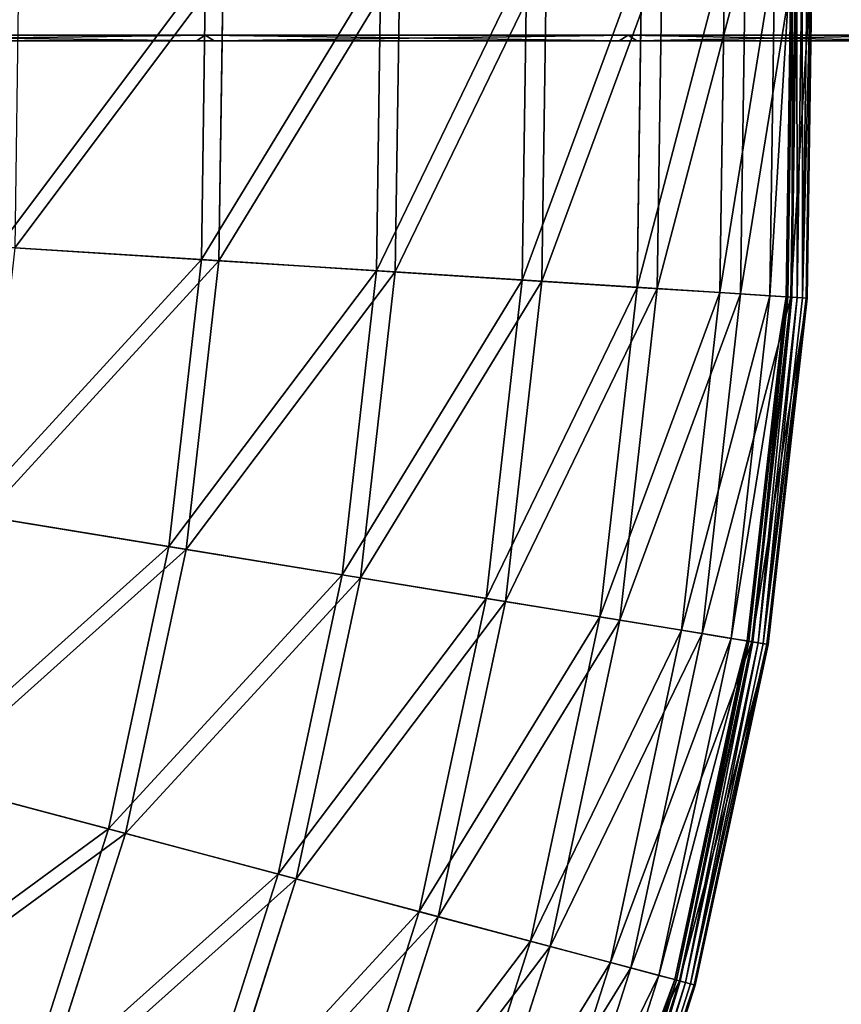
# Model space of a CAD drawing. Extents: x 0 to 1840, y 0 to 334.
# Tile 57 of 109: x 297 to 336, y 123 to 169. Entities that reach past the tile are written whole.
import ezdxf

# ---------------------------------------------------------------- set-up
doc = ezdxf.new("R2010")
doc.units = 0
doc.layers.get('0').update_dxf_attribs({"color": 13, "linetype": 'CONTINUOUS'})

# ---------------------------------------------------------------- blocks, each defined once
blk = doc.blocks.new('GROUP_4')
for p, q in [((326.505, 157.273, 47.606), (326.732, 172.916, 47.606)), ((327.69, 172.95, 47.897), (327.462, 157.212, 47.897)), ((330.412, 157.024, 31.994), (330.645, 173.052, 31.994)), ((331.627, 173.086, 32.19), (331.394, 156.961, 32.19)), ((332.772, 156.874, 16.074), (333.007, 173.134, 16.074)), ((333.539, 156.825, 0.45), (333.775, 173.16, 0.45)), ((333.855, 173.163, 0.204), (333.618, 156.82, 0.204)), ((334.004, 173.168, 16.173), (333.768, 156.81, 16.173)), ((334.047, 173.17, 0.03), (333.81, 156.808, 0.03)), ((334.3, 173.179, -0.025), (334.062, 156.792, -0.025)), ((334.309, 156.776, 0.055), (334.546, 173.187, 0.055)), ((334.482, 156.765, 0.246), (334.72, 173.193, 0.246)), ((334.775, 173.195, 0.499), (334.537, 156.761, 0.499)), ((314.212, 158.055, 77.308), (314.421, 172.49, 77.308)), ((315.305, 172.521, 77.78), (315.094, 157.999, 77.78)), ((321.088, 157.617, 62.759), (321.307, 172.729, 62.759)), ((322.232, 172.761, 63.143), (322.012, 157.559, 63.143)), ((305.945, 158.581, 91.112), (306.143, 172.204, 91.112)), ((306.975, 172.232, 91.669), (306.777, 158.528, 91.669)), ((305.945, 158.581, 91.112), (296.366, 159.191, 104.039)), ((297.139, 159.142, 104.675), (306.777, 158.528, 91.669)), ((304.414, 145.044, 91.112), (305.945, 158.581, 91.112)), ((306.777, 158.528, 91.669), (305.236, 144.91, 91.669)), ((314.212, 158.055, 77.308), (305.945, 158.581, 91.112)), ((306.777, 158.528, 91.669), (315.094, 157.999, 77.78)), ((312.59, 143.71, 77.308), (314.212, 158.055, 77.308)), ((315.094, 157.999, 77.78), (313.462, 143.568, 77.78)), ((321.088, 157.617, 62.759), (314.212, 158.055, 77.308)), ((315.094, 157.999, 77.78), (322.012, 157.559, 63.143)), ((319.389, 142.6, 62.759), (321.088, 157.617, 62.759)), ((322.012, 157.559, 63.143), (320.303, 142.451, 63.143)), ((326.505, 157.273, 47.606), (321.088, 157.617, 62.759)), ((322.012, 157.559, 63.143), (327.462, 157.212, 47.897)), ((324.746, 141.726, 47.606), (326.505, 157.273, 47.606)), ((327.462, 157.212, 47.897), (325.693, 141.572, 47.897)), ((330.412, 157.024, 31.994), (326.505, 157.273, 47.606)), ((327.462, 157.212, 47.897), (331.394, 156.961, 32.19)), ((328.611, 141.096, 31.994), (330.412, 157.024, 31.994)), ((332.772, 156.874, 16.074), (330.412, 157.024, 31.994)), ((331.394, 156.961, 32.19), (329.581, 140.938, 32.19)), ((330.944, 140.715, 16.074), (332.772, 156.874, 16.074)), ((331.394, 156.961, 32.19), (333.768, 156.81, 16.173)), ((331.702, 140.591, 0.45), (333.539, 156.825, 0.45)), ((333.618, 156.82, 0.204), (331.781, 140.579, 0.204)), ((333.768, 156.81, 16.173), (331.929, 140.554, 16.173)), ((333.81, 156.808, 0.03), (331.97, 140.548, 0.03)), ((334.062, 156.792, -0.025), (332.22, 140.507, -0.025)), ((332.464, 140.467, 0.055), (334.309, 156.776, 0.055)), ((332.635, 140.439, 0.246), (334.482, 156.765, 0.246)), ((334.537, 156.761, 0.499), (332.689, 140.43, 0.499)), ((333.539, 156.825, 0.45), (332.772, 156.874, 16.074)), ((333.539, 156.825, 0.45), (333.618, 156.82, 0.204)), ((333.618, 156.82, 0.204), (333.81, 156.808, 0.03)), ((333.768, 156.81, 16.173), (334.537, 156.761, 0.499)), ((333.81, 156.808, 0.03), (334.062, 156.792, -0.025)), ((334.309, 156.776, 0.055), (334.062, 156.792, -0.025)), ((334.482, 156.765, 0.246), (334.309, 156.776, 0.055)), ((334.537, 156.761, 0.499), (334.482, 156.765, 0.246)), ((304.414, 145.044, 91.112), (294.94, 146.59, 104.039)), ((295.705, 146.465, 104.675), (305.236, 144.91, 91.669)), ((301.563, 131.722, 91.112), (304.414, 145.044, 91.112)), ((312.59, 143.71, 77.308), (304.414, 145.044, 91.112)), ((305.236, 144.91, 91.669), (302.368, 131.508, 91.669)), ((305.236, 144.91, 91.669), (313.462, 143.568, 77.78)), ((309.568, 129.593, 77.308), (312.59, 143.71, 77.308)), ((313.462, 143.568, 77.78), (310.422, 129.366, 77.78)), ((319.389, 142.6, 62.759), (312.59, 143.71, 77.308)), ((313.462, 143.568, 77.78), (320.303, 142.451, 63.143)), ((316.226, 127.822, 62.759), (319.389, 142.6, 62.759)), ((320.303, 142.451, 63.143), (317.121, 127.584, 63.143)), ((324.746, 141.726, 47.606), (319.389, 142.6, 62.759)), ((320.303, 142.451, 63.143), (325.693, 141.572, 47.897)), ((321.472, 126.427, 47.606), (324.746, 141.726, 47.606)), ((328.611, 141.096, 31.994), (324.746, 141.726, 47.606)), ((325.693, 141.572, 47.897), (322.399, 126.181, 47.897)), ((325.693, 141.572, 47.897), (329.581, 140.938, 32.19)), ((325.256, 125.421, 31.994), (328.611, 141.096, 31.994)), ((329.581, 140.938, 32.19), (326.206, 125.168, 32.19)), ((330.944, 140.715, 16.074), (328.611, 141.096, 31.994)), ((329.581, 140.938, 32.19), (331.929, 140.554, 16.173)), ((327.541, 124.813, 16.074), (330.944, 140.715, 16.074)), ((328.284, 124.616, 0.45), (331.702, 140.591, 0.45)), ((331.781, 140.579, 0.204), (328.36, 124.596, 0.204)), ((331.929, 140.554, 16.173), (328.505, 124.557, 16.173)), ((331.97, 140.548, 0.03), (328.546, 124.546, 0.03)), ((332.22, 140.507, -0.025), (328.791, 124.481, -0.025)), ((329.029, 124.418, 0.055), (332.464, 140.467, 0.055)), ((329.197, 124.373, 0.246), (332.635, 140.439, 0.246)), ((332.689, 140.43, 0.499), (329.25, 124.359, 0.499)), ((331.702, 140.591, 0.45), (330.944, 140.715, 16.074)), ((331.702, 140.591, 0.45), (331.781, 140.579, 0.204)), ((331.781, 140.579, 0.204), (331.97, 140.548, 0.03)), ((331.929, 140.554, 16.173), (332.689, 140.43, 0.499)), ((331.97, 140.548, 0.03), (332.22, 140.507, -0.025)), ((332.464, 140.467, 0.055), (332.22, 140.507, -0.025)), ((332.635, 140.439, 0.246), (332.464, 140.467, 0.055)), ((332.689, 140.43, 0.499), (332.635, 140.439, 0.246)), ((301.563, 131.722, 91.112), (292.287, 134.189, 104.039)), ((293.035, 133.99, 104.675), (302.368, 131.508, 91.669)), ((297.42, 118.743, 91.112), (301.563, 131.722, 91.112)), ((302.368, 131.508, 91.669), (298.2, 118.451, 91.669)), ((309.568, 129.593, 77.308), (301.563, 131.722, 91.112)), ((302.368, 131.508, 91.669), (310.422, 129.366, 77.78)), ((305.178, 115.84, 77.308), (309.568, 129.593, 77.308)), ((310.422, 129.366, 77.78), (306.006, 115.53, 77.78)), ((316.226, 127.822, 62.759), (309.568, 129.593, 77.308)), ((310.422, 129.366, 77.78), (317.121, 127.584, 63.143)), ((311.63, 113.425, 62.759), (316.226, 127.822, 62.759)), ((321.472, 126.427, 47.606), (316.226, 127.822, 62.759)), ((317.121, 127.584, 63.143), (312.498, 113.101, 63.143)), ((317.121, 127.584, 63.143), (322.399, 126.181, 47.897)), ((316.714, 111.523, 47.606), (321.472, 126.427, 47.606)), ((325.256, 125.421, 31.994), (321.472, 126.427, 47.606)), ((322.399, 126.181, 47.897), (317.613, 111.187, 47.897)), ((322.399, 126.181, 47.897), (326.206, 125.168, 32.19)), ((320.381, 110.151, 31.994), (325.256, 125.421, 31.994)), ((327.541, 124.813, 16.074), (325.256, 125.421, 31.994)), ((326.206, 125.168, 32.19), (321.302, 109.806, 32.19)), ((326.206, 125.168, 32.19), (328.505, 124.557, 16.173)), ((322.596, 109.322, 16.074), (327.541, 124.813, 16.074)), ((323.315, 109.053, 0.45), (328.284, 124.616, 0.45)), ((328.36, 124.596, 0.204), (323.39, 109.025, 0.204)), ((328.505, 124.557, 16.173), (323.53, 108.972, 16.173)), ((328.546, 124.546, 0.03), (323.569, 108.958, 0.03)), ((328.284, 124.616, 0.45), (327.541, 124.813, 16.074)), ((328.284, 124.616, 0.45), (328.36, 124.596, 0.204)), ((328.36, 124.596, 0.204), (328.546, 124.546, 0.03)), ((328.505, 124.557, 16.173), (329.25, 124.359, 0.499)), ((328.546, 124.546, 0.03), (328.791, 124.481, -0.025)), ((328.791, 124.481, -0.025), (323.807, 108.869, -0.025)), ((324.038, 108.782, 0.055), (329.029, 124.418, 0.055)), ((324.201, 108.721, 0.246), (329.197, 124.373, 0.246)), ((329.25, 124.359, 0.499), (324.252, 108.702, 0.499)), ((329.029, 124.418, 0.055), (328.791, 124.481, -0.025)), ((329.197, 124.373, 0.246), (329.029, 124.418, 0.055)), ((329.25, 124.359, 0.499), (329.197, 124.373, 0.246))]:
    blk.add_line(p, q)
mesh = blk.add_polyface()
corners = [(321.088, 157.617, 62.759), (326.732, 172.916, 47.606), (326.505, 157.273, 47.606), (321.307, 172.729, 62.759)]
mesh.append_faces([[corners[k] for k in face] for face in [(0, 1, 2), (1, 0, 3)]], dxfattribs={"vtx0": -1})
mesh = blk.add_polyface()
corners = [(327.69, 172.95, 47.897), (322.012, 157.559, 63.143), (327.462, 157.212, 47.897), (322.232, 172.761, 63.143)]
mesh.append_faces([[corners[k] for k in face] for face in [(0, 1, 2), (1, 0, 3)]], dxfattribs={"vtx0": -1})
mesh = blk.add_polyface()
corners = [(326.505, 157.273, 47.606), (330.645, 173.052, 31.994), (330.412, 157.024, 31.994), (326.732, 172.916, 47.606)]
mesh.append_faces([[corners[k] for k in face] for face in [(0, 1, 2), (1, 0, 3)]], dxfattribs={"vtx0": -1})
mesh = blk.add_polyface()
corners = [(331.627, 173.086, 32.19), (327.462, 157.212, 47.897), (331.394, 156.961, 32.19), (327.69, 172.95, 47.897)]
mesh.append_faces([[corners[k] for k in face] for face in [(0, 1, 2), (1, 0, 3)]], dxfattribs={"vtx0": -1})
mesh = blk.add_polyface()
corners = [(330.412, 157.024, 31.994), (333.007, 173.134, 16.074), (332.772, 156.874, 16.074), (330.645, 173.052, 31.994)]
mesh.append_faces([[corners[k] for k in face] for face in [(0, 1, 2), (1, 0, 3)]], dxfattribs={"vtx0": -1})
mesh = blk.add_polyface()
corners = [(334.004, 173.168, 16.173), (331.394, 156.961, 32.19), (333.768, 156.81, 16.173), (331.627, 173.086, 32.19)]
mesh.append_faces([[corners[k] for k in face] for face in [(0, 1, 2), (1, 0, 3)]], dxfattribs={"vtx0": -1})
mesh = blk.add_polyface()
corners = [(332.772, 156.874, 16.074), (333.775, 173.16, 0.45), (333.539, 156.825, 0.45), (333.007, 173.134, 16.074)]
mesh.append_faces([[corners[k] for k in face] for face in [(0, 1, 2), (1, 0, 3)]], dxfattribs={"vtx0": -1})
mesh = blk.add_polyface()
corners = [(333.539, 156.825, 0.45), (333.855, 173.163, 0.204), (333.618, 156.82, 0.204), (333.775, 173.16, 0.45)]
mesh.append_faces([[corners[k] for k in face] for face in [(0, 1, 2), (1, 0, 3)]], dxfattribs={"vtx0": -1})
mesh = blk.add_polyface()
corners = [(333.855, 173.163, 0.204), (333.81, 156.808, 0.03), (333.618, 156.82, 0.204), (334.047, 173.17, 0.03)]
mesh.append_faces([[corners[k] for k in face] for face in [(0, 1, 2), (1, 0, 3)]], dxfattribs={"vtx0": -1})
mesh = blk.add_polyface()
corners = [(334.775, 173.195, 0.499), (333.768, 156.81, 16.173), (334.537, 156.761, 0.499), (334.004, 173.168, 16.173)]
mesh.append_faces([[corners[k] for k in face] for face in [(0, 1, 2), (1, 0, 3)]], dxfattribs={"vtx0": -1})
mesh = blk.add_polyface()
corners = [(334.047, 173.17, 0.03), (334.062, 156.792, -0.025), (333.81, 156.808, 0.03), (334.3, 173.179, -0.025)]
mesh.append_faces([[corners[k] for k in face] for face in [(0, 1, 2), (1, 0, 3)]], dxfattribs={"vtx0": -1})
mesh = blk.add_polyface()
corners = [(334.3, 173.179, -0.025), (334.309, 156.776, 0.055), (334.062, 156.792, -0.025), (334.546, 173.187, 0.055)]
mesh.append_faces([[corners[k] for k in face] for face in [(0, 1, 2), (1, 0, 3)]], dxfattribs={"vtx0": -1})
mesh = blk.add_polyface()
corners = [(334.309, 156.776, 0.055), (334.72, 173.193, 0.246), (334.482, 156.765, 0.246), (334.546, 173.187, 0.055)]
mesh.append_faces([[corners[k] for k in face] for face in [(0, 1, 2), (1, 0, 3)]], dxfattribs={"vtx0": -1})
mesh = blk.add_polyface()
corners = [(334.482, 156.765, 0.246), (334.775, 173.195, 0.499), (334.537, 156.761, 0.499), (334.72, 173.193, 0.246)]
mesh.append_faces([[corners[k] for k in face] for face in [(0, 1, 2), (1, 0, 3)]], dxfattribs={"vtx0": -1})
mesh = blk.add_polyface()
corners = [(305.945, 158.581, 91.112), (314.421, 172.49, 77.308), (314.212, 158.055, 77.308), (306.143, 172.204, 91.112)]
mesh.append_faces([[corners[k] for k in face] for face in [(0, 1, 2), (1, 0, 3)]], dxfattribs={"vtx0": -1})
mesh = blk.add_polyface()
corners = [(315.305, 172.521, 77.78), (306.777, 158.528, 91.669), (315.094, 157.999, 77.78), (306.975, 172.232, 91.669)]
mesh.append_faces([[corners[k] for k in face] for face in [(0, 1, 2), (1, 0, 3)]], dxfattribs={"vtx0": -1})
mesh = blk.add_polyface()
corners = [(314.212, 158.055, 77.308), (321.307, 172.729, 62.759), (321.088, 157.617, 62.759), (314.421, 172.49, 77.308)]
mesh.append_faces([[corners[k] for k in face] for face in [(0, 1, 2), (1, 0, 3)]], dxfattribs={"vtx0": -1})
mesh = blk.add_polyface()
corners = [(322.232, 172.761, 63.143), (315.094, 157.999, 77.78), (322.012, 157.559, 63.143), (315.305, 172.521, 77.78)]
mesh.append_faces([[corners[k] for k in face] for face in [(0, 1, 2), (1, 0, 3)]], dxfattribs={"vtx0": -1})
mesh = blk.add_polyface()
corners = [(296.366, 159.191, 104.039), (306.143, 172.204, 91.112), (305.945, 158.581, 91.112), (296.55, 171.871, 104.039)]
mesh.append_faces([[corners[k] for k in face] for face in [(0, 1, 2), (1, 0, 3)]], dxfattribs={"vtx0": -1})
mesh = blk.add_polyface()
corners = [(306.975, 172.232, 91.669), (297.139, 159.142, 104.675), (306.777, 158.528, 91.669), (297.323, 171.898, 104.675)]
mesh.append_faces([[corners[k] for k in face] for face in [(0, 1, 2), (1, 0, 3)]], dxfattribs={"vtx0": -1})
mesh = blk.add_polyface()
corners = [(294.94, 146.59, 104.039), (305.945, 158.581, 91.112), (304.414, 145.044, 91.112), (296.366, 159.191, 104.039)]
mesh.append_faces([[corners[k] for k in face] for face in [(0, 1, 2), (1, 0, 3)]], dxfattribs={"vtx0": -1})
mesh = blk.add_polyface()
corners = [(306.777, 158.528, 91.669), (295.705, 146.465, 104.675), (305.236, 144.91, 91.669), (297.139, 159.142, 104.675)]
mesh.append_faces([[corners[k] for k in face] for face in [(0, 1, 2), (1, 0, 3)]], dxfattribs={"vtx0": -1})
mesh = blk.add_polyface()
corners = [(304.414, 145.044, 91.112), (314.212, 158.055, 77.308), (312.59, 143.71, 77.308), (305.945, 158.581, 91.112)]
mesh.append_faces([[corners[k] for k in face] for face in [(0, 1, 2), (1, 0, 3)]], dxfattribs={"vtx0": -1})
mesh = blk.add_polyface()
corners = [(315.094, 157.999, 77.78), (305.236, 144.91, 91.669), (313.462, 143.568, 77.78), (306.777, 158.528, 91.669)]
mesh.append_faces([[corners[k] for k in face] for face in [(0, 1, 2), (1, 0, 3)]], dxfattribs={"vtx0": -1})
mesh = blk.add_polyface()
corners = [(312.59, 143.71, 77.308), (321.088, 157.617, 62.759), (319.389, 142.6, 62.759), (314.212, 158.055, 77.308)]
mesh.append_faces([[corners[k] for k in face] for face in [(0, 1, 2), (1, 0, 3)]], dxfattribs={"vtx0": -1})
mesh = blk.add_polyface()
corners = [(322.012, 157.559, 63.143), (313.462, 143.568, 77.78), (320.303, 142.451, 63.143), (315.094, 157.999, 77.78)]
mesh.append_faces([[corners[k] for k in face] for face in [(0, 1, 2), (1, 0, 3)]], dxfattribs={"vtx0": -1})
mesh = blk.add_polyface()
corners = [(319.389, 142.6, 62.759), (326.505, 157.273, 47.606), (324.746, 141.726, 47.606), (321.088, 157.617, 62.759)]
mesh.append_faces([[corners[k] for k in face] for face in [(0, 1, 2), (1, 0, 3)]], dxfattribs={"vtx0": -1})
mesh = blk.add_polyface()
corners = [(327.462, 157.212, 47.897), (320.303, 142.451, 63.143), (325.693, 141.572, 47.897), (322.012, 157.559, 63.143)]
mesh.append_faces([[corners[k] for k in face] for face in [(0, 1, 2), (1, 0, 3)]], dxfattribs={"vtx0": -1})
mesh = blk.add_polyface()
corners = [(324.746, 141.726, 47.606), (330.412, 157.024, 31.994), (328.611, 141.096, 31.994), (326.505, 157.273, 47.606)]
mesh.append_faces([[corners[k] for k in face] for face in [(0, 1, 2), (1, 0, 3)]], dxfattribs={"vtx0": -1})
mesh = blk.add_polyface()
corners = [(331.394, 156.961, 32.19), (325.693, 141.572, 47.897), (329.581, 140.938, 32.19), (327.462, 157.212, 47.897)]
mesh.append_faces([[corners[k] for k in face] for face in [(0, 1, 2), (1, 0, 3)]], dxfattribs={"vtx0": -1})
mesh = blk.add_polyface()
corners = [(328.611, 141.096, 31.994), (332.772, 156.874, 16.074), (330.944, 140.715, 16.074), (330.412, 157.024, 31.994)]
mesh.append_faces([[corners[k] for k in face] for face in [(0, 1, 2), (1, 0, 3)]], dxfattribs={"vtx0": -1})
mesh = blk.add_polyface()
corners = [(333.768, 156.81, 16.173), (329.581, 140.938, 32.19), (331.929, 140.554, 16.173), (331.394, 156.961, 32.19)]
mesh.append_faces([[corners[k] for k in face] for face in [(0, 1, 2), (1, 0, 3)]], dxfattribs={"vtx0": -1})
mesh = blk.add_polyface()
corners = [(330.944, 140.715, 16.074), (333.539, 156.825, 0.45), (331.702, 140.591, 0.45), (332.772, 156.874, 16.074)]
mesh.append_faces([[corners[k] for k in face] for face in [(0, 1, 2), (1, 0, 3)]], dxfattribs={"vtx0": -1})
mesh = blk.add_polyface()
corners = [(331.702, 140.591, 0.45), (333.618, 156.82, 0.204), (331.781, 140.579, 0.204), (333.539, 156.825, 0.45)]
mesh.append_faces([[corners[k] for k in face] for face in [(0, 1, 2), (1, 0, 3)]], dxfattribs={"vtx0": -1})
mesh = blk.add_polyface()
corners = [(333.618, 156.82, 0.204), (331.97, 140.548, 0.03), (331.781, 140.579, 0.204), (333.81, 156.808, 0.03)]
mesh.append_faces([[corners[k] for k in face] for face in [(0, 1, 2), (1, 0, 3)]], dxfattribs={"vtx0": -1})
mesh = blk.add_polyface()
corners = [(334.537, 156.761, 0.499), (331.929, 140.554, 16.173), (332.689, 140.43, 0.499), (333.768, 156.81, 16.173)]
mesh.append_faces([[corners[k] for k in face] for face in [(0, 1, 2), (1, 0, 3)]], dxfattribs={"vtx0": -1})
mesh = blk.add_polyface()
corners = [(333.81, 156.808, 0.03), (332.22, 140.507, -0.025), (331.97, 140.548, 0.03), (334.062, 156.792, -0.025)]
mesh.append_faces([[corners[k] for k in face] for face in [(0, 1, 2), (1, 0, 3)]], dxfattribs={"vtx0": -1})
mesh = blk.add_polyface()
corners = [(334.062, 156.792, -0.025), (332.464, 140.467, 0.055), (332.22, 140.507, -0.025), (334.309, 156.776, 0.055)]
mesh.append_faces([[corners[k] for k in face] for face in [(0, 1, 2), (1, 0, 3)]], dxfattribs={"vtx0": -1})
mesh = blk.add_polyface()
corners = [(332.464, 140.467, 0.055), (334.482, 156.765, 0.246), (332.635, 140.439, 0.246), (334.309, 156.776, 0.055)]
mesh.append_faces([[corners[k] for k in face] for face in [(0, 1, 2), (1, 0, 3)]], dxfattribs={"vtx0": -1})
mesh = blk.add_polyface()
corners = [(332.635, 140.439, 0.246), (334.537, 156.761, 0.499), (332.689, 140.43, 0.499), (334.482, 156.765, 0.246)]
mesh.append_faces([[corners[k] for k in face] for face in [(0, 1, 2), (1, 0, 3)]], dxfattribs={"vtx0": -1})
mesh = blk.add_polyface()
corners = [(292.287, 134.189, 104.039), (304.414, 145.044, 91.112), (301.563, 131.722, 91.112), (294.94, 146.59, 104.039)]
mesh.append_faces([[corners[k] for k in face] for face in [(0, 1, 2), (1, 0, 3)]], dxfattribs={"vtx0": -1})
mesh = blk.add_polyface()
corners = [(305.236, 144.91, 91.669), (293.035, 133.99, 104.675), (302.368, 131.508, 91.669), (295.705, 146.465, 104.675)]
mesh.append_faces([[corners[k] for k in face] for face in [(0, 1, 2), (1, 0, 3)]], dxfattribs={"vtx0": -1})
mesh = blk.add_polyface()
corners = [(301.563, 131.722, 91.112), (312.59, 143.71, 77.308), (309.568, 129.593, 77.308), (304.414, 145.044, 91.112)]
mesh.append_faces([[corners[k] for k in face] for face in [(0, 1, 2), (1, 0, 3)]], dxfattribs={"vtx0": -1})
mesh = blk.add_polyface()
corners = [(313.462, 143.568, 77.78), (302.368, 131.508, 91.669), (310.422, 129.366, 77.78), (305.236, 144.91, 91.669)]
mesh.append_faces([[corners[k] for k in face] for face in [(0, 1, 2), (1, 0, 3)]], dxfattribs={"vtx0": -1})
mesh = blk.add_polyface()
corners = [(309.568, 129.593, 77.308), (319.389, 142.6, 62.759), (316.226, 127.822, 62.759), (312.59, 143.71, 77.308)]
mesh.append_faces([[corners[k] for k in face] for face in [(0, 1, 2), (1, 0, 3)]], dxfattribs={"vtx0": -1})
mesh = blk.add_polyface()
corners = [(320.303, 142.451, 63.143), (310.422, 129.366, 77.78), (317.121, 127.584, 63.143), (313.462, 143.568, 77.78)]
mesh.append_faces([[corners[k] for k in face] for face in [(0, 1, 2), (1, 0, 3)]], dxfattribs={"vtx0": -1})
mesh = blk.add_polyface()
corners = [(316.226, 127.822, 62.759), (324.746, 141.726, 47.606), (321.472, 126.427, 47.606), (319.389, 142.6, 62.759)]
mesh.append_faces([[corners[k] for k in face] for face in [(0, 1, 2), (1, 0, 3)]], dxfattribs={"vtx0": -1})
mesh = blk.add_polyface()
corners = [(325.693, 141.572, 47.897), (317.121, 127.584, 63.143), (322.399, 126.181, 47.897), (320.303, 142.451, 63.143)]
mesh.append_faces([[corners[k] for k in face] for face in [(0, 1, 2), (1, 0, 3)]], dxfattribs={"vtx0": -1})
mesh = blk.add_polyface()
corners = [(321.472, 126.427, 47.606), (328.611, 141.096, 31.994), (325.256, 125.421, 31.994), (324.746, 141.726, 47.606)]
mesh.append_faces([[corners[k] for k in face] for face in [(0, 1, 2), (1, 0, 3)]], dxfattribs={"vtx0": -1})
mesh = blk.add_polyface()
corners = [(329.581, 140.938, 32.19), (322.399, 126.181, 47.897), (326.206, 125.168, 32.19), (325.693, 141.572, 47.897)]
mesh.append_faces([[corners[k] for k in face] for face in [(0, 1, 2), (1, 0, 3)]], dxfattribs={"vtx0": -1})
mesh = blk.add_polyface()
corners = [(325.256, 125.421, 31.994), (330.944, 140.715, 16.074), (327.541, 124.813, 16.074), (328.611, 141.096, 31.994)]
mesh.append_faces([[corners[k] for k in face] for face in [(0, 1, 2), (1, 0, 3)]], dxfattribs={"vtx0": -1})
mesh = blk.add_polyface()
corners = [(331.929, 140.554, 16.173), (326.206, 125.168, 32.19), (328.505, 124.557, 16.173), (329.581, 140.938, 32.19)]
mesh.append_faces([[corners[k] for k in face] for face in [(0, 1, 2), (1, 0, 3)]], dxfattribs={"vtx0": -1})
mesh = blk.add_polyface()
corners = [(327.541, 124.813, 16.074), (331.702, 140.591, 0.45), (328.284, 124.616, 0.45), (330.944, 140.715, 16.074)]
mesh.append_faces([[corners[k] for k in face] for face in [(0, 1, 2), (1, 0, 3)]], dxfattribs={"vtx0": -1})
mesh = blk.add_polyface()
corners = [(328.284, 124.616, 0.45), (331.781, 140.579, 0.204), (328.36, 124.596, 0.204), (331.702, 140.591, 0.45)]
mesh.append_faces([[corners[k] for k in face] for face in [(0, 1, 2), (1, 0, 3)]], dxfattribs={"vtx0": -1})
mesh = blk.add_polyface()
corners = [(331.781, 140.579, 0.204), (328.546, 124.546, 0.03), (328.36, 124.596, 0.204), (331.97, 140.548, 0.03)]
mesh.append_faces([[corners[k] for k in face] for face in [(0, 1, 2), (1, 0, 3)]], dxfattribs={"vtx0": -1})
mesh = blk.add_polyface()
corners = [(332.689, 140.43, 0.499), (328.505, 124.557, 16.173), (329.25, 124.359, 0.499), (331.929, 140.554, 16.173)]
mesh.append_faces([[corners[k] for k in face] for face in [(0, 1, 2), (1, 0, 3)]], dxfattribs={"vtx0": -1})
mesh = blk.add_polyface()
corners = [(331.97, 140.548, 0.03), (328.791, 124.481, -0.025), (328.546, 124.546, 0.03), (332.22, 140.507, -0.025)]
mesh.append_faces([[corners[k] for k in face] for face in [(0, 1, 2), (1, 0, 3)]], dxfattribs={"vtx0": -1})
mesh = blk.add_polyface()
corners = [(332.22, 140.507, -0.025), (329.029, 124.418, 0.055), (328.791, 124.481, -0.025), (332.464, 140.467, 0.055)]
mesh.append_faces([[corners[k] for k in face] for face in [(0, 1, 2), (1, 0, 3)]], dxfattribs={"vtx0": -1})
mesh = blk.add_polyface()
corners = [(329.029, 124.418, 0.055), (332.635, 140.439, 0.246), (329.197, 124.373, 0.246), (332.464, 140.467, 0.055)]
mesh.append_faces([[corners[k] for k in face] for face in [(0, 1, 2), (1, 0, 3)]], dxfattribs={"vtx0": -1})
mesh = blk.add_polyface()
corners = [(329.197, 124.373, 0.246), (332.689, 140.43, 0.499), (329.25, 124.359, 0.499), (332.635, 140.439, 0.246)]
mesh.append_faces([[corners[k] for k in face] for face in [(0, 1, 2), (1, 0, 3)]], dxfattribs={"vtx0": -1})
mesh = blk.add_polyface()
corners = [(288.43, 122.107, 104.039), (301.563, 131.722, 91.112), (297.42, 118.743, 91.112), (292.287, 134.189, 104.039)]
mesh.append_faces([[corners[k] for k in face] for face in [(0, 1, 2), (1, 0, 3)]], dxfattribs={"vtx0": -1})
mesh = blk.add_polyface()
corners = [(302.368, 131.508, 91.669), (289.155, 121.836, 104.675), (298.2, 118.451, 91.669), (293.035, 133.99, 104.675)]
mesh.append_faces([[corners[k] for k in face] for face in [(0, 1, 2), (1, 0, 3)]], dxfattribs={"vtx0": -1})
mesh = blk.add_polyface()
corners = [(297.42, 118.743, 91.112), (309.568, 129.593, 77.308), (305.178, 115.84, 77.308), (301.563, 131.722, 91.112)]
mesh.append_faces([[corners[k] for k in face] for face in [(0, 1, 2), (1, 0, 3)]], dxfattribs={"vtx0": -1})
mesh = blk.add_polyface()
corners = [(310.422, 129.366, 77.78), (298.2, 118.451, 91.669), (306.006, 115.53, 77.78), (302.368, 131.508, 91.669)]
mesh.append_faces([[corners[k] for k in face] for face in [(0, 1, 2), (1, 0, 3)]], dxfattribs={"vtx0": -1})
mesh = blk.add_polyface()
corners = [(305.178, 115.84, 77.308), (316.226, 127.822, 62.759), (311.63, 113.425, 62.759), (309.568, 129.593, 77.308)]
mesh.append_faces([[corners[k] for k in face] for face in [(0, 1, 2), (1, 0, 3)]], dxfattribs={"vtx0": -1})
mesh = blk.add_polyface()
corners = [(317.121, 127.584, 63.143), (306.006, 115.53, 77.78), (312.498, 113.101, 63.143), (310.422, 129.366, 77.78)]
mesh.append_faces([[corners[k] for k in face] for face in [(0, 1, 2), (1, 0, 3)]], dxfattribs={"vtx0": -1})
mesh = blk.add_polyface()
corners = [(311.63, 113.425, 62.759), (321.472, 126.427, 47.606), (316.714, 111.523, 47.606), (316.226, 127.822, 62.759)]
mesh.append_faces([[corners[k] for k in face] for face in [(0, 1, 2), (1, 0, 3)]], dxfattribs={"vtx0": -1})
mesh = blk.add_polyface()
corners = [(322.399, 126.181, 47.897), (312.498, 113.101, 63.143), (317.613, 111.187, 47.897), (317.121, 127.584, 63.143)]
mesh.append_faces([[corners[k] for k in face] for face in [(0, 1, 2), (1, 0, 3)]], dxfattribs={"vtx0": -1})
mesh = blk.add_polyface()
corners = [(316.714, 111.523, 47.606), (325.256, 125.421, 31.994), (320.381, 110.151, 31.994), (321.472, 126.427, 47.606)]
mesh.append_faces([[corners[k] for k in face] for face in [(0, 1, 2), (1, 0, 3)]], dxfattribs={"vtx0": -1})
mesh = blk.add_polyface()
corners = [(326.206, 125.168, 32.19), (317.613, 111.187, 47.897), (321.302, 109.806, 32.19), (322.399, 126.181, 47.897)]
mesh.append_faces([[corners[k] for k in face] for face in [(0, 1, 2), (1, 0, 3)]], dxfattribs={"vtx0": -1})
mesh = blk.add_polyface()
corners = [(320.381, 110.151, 31.994), (327.541, 124.813, 16.074), (322.596, 109.322, 16.074), (325.256, 125.421, 31.994)]
mesh.append_faces([[corners[k] for k in face] for face in [(0, 1, 2), (1, 0, 3)]], dxfattribs={"vtx0": -1})
mesh = blk.add_polyface()
corners = [(328.505, 124.557, 16.173), (321.302, 109.806, 32.19), (323.53, 108.972, 16.173), (326.206, 125.168, 32.19)]
mesh.append_faces([[corners[k] for k in face] for face in [(0, 1, 2), (1, 0, 3)]], dxfattribs={"vtx0": -1})
mesh = blk.add_polyface()
corners = [(322.596, 109.322, 16.074), (328.284, 124.616, 0.45), (323.315, 109.053, 0.45), (327.541, 124.813, 16.074)]
mesh.append_faces([[corners[k] for k in face] for face in [(0, 1, 2), (1, 0, 3)]], dxfattribs={"vtx0": -1})
mesh = blk.add_polyface()
corners = [(323.315, 109.053, 0.45), (328.36, 124.596, 0.204), (323.39, 109.025, 0.204), (328.284, 124.616, 0.45)]
mesh.append_faces([[corners[k] for k in face] for face in [(0, 1, 2), (1, 0, 3)]], dxfattribs={"vtx0": -1})
mesh = blk.add_polyface()
corners = [(328.36, 124.596, 0.204), (323.569, 108.958, 0.03), (323.39, 109.025, 0.204), (328.546, 124.546, 0.03)]
mesh.append_faces([[corners[k] for k in face] for face in [(0, 1, 2), (1, 0, 3)]], dxfattribs={"vtx0": -1})
mesh = blk.add_polyface()
corners = [(329.25, 124.359, 0.499), (323.53, 108.972, 16.173), (324.252, 108.702, 0.499), (328.505, 124.557, 16.173)]
mesh.append_faces([[corners[k] for k in face] for face in [(0, 1, 2), (1, 0, 3)]], dxfattribs={"vtx0": -1})
mesh = blk.add_polyface()
corners = [(328.546, 124.546, 0.03), (323.807, 108.869, -0.025), (323.569, 108.958, 0.03), (328.791, 124.481, -0.025)]
mesh.append_faces([[corners[k] for k in face] for face in [(0, 1, 2), (1, 0, 3)]], dxfattribs={"vtx0": -1})
mesh = blk.add_polyface()
corners = [(328.791, 124.481, -0.025), (324.038, 108.782, 0.055), (323.807, 108.869, -0.025), (329.029, 124.418, 0.055)]
mesh.append_faces([[corners[k] for k in face] for face in [(0, 1, 2), (1, 0, 3)]], dxfattribs={"vtx0": -1})
mesh = blk.add_polyface()
corners = [(324.038, 108.782, 0.055), (329.197, 124.373, 0.246), (324.201, 108.721, 0.246), (329.029, 124.418, 0.055)]
mesh.append_faces([[corners[k] for k in face] for face in [(0, 1, 2), (1, 0, 3)]], dxfattribs={"vtx0": -1})
mesh = blk.add_polyface()
corners = [(324.201, 108.721, 0.246), (329.25, 124.359, 0.499), (324.252, 108.702, 0.499), (329.197, 124.373, 0.246)]
mesh.append_faces([[corners[k] for k in face] for face in [(0, 1, 2), (1, 0, 3)]], dxfattribs={"vtx0": -1})
blk = doc.blocks.new('COMPONENT_7')
blk.add_blockref('GROUP_4', (0, 0))
blk = doc.blocks.new('GROUP_8')
for p, q in [((120.371, 1765.606), (140.504, 1756.704)), ((140.504, 1756.704), (140.917, 1757.614, 0.268)), ((140.09, 1755.793, 0.268), (140.504, 1756.704)), ((140.504, 1756.704), (160.453, 1747.397)), ((160.453, 1747.397), (160.875, 1748.304, 0.268)), ((160.031, 1746.49, 0.268), (160.453, 1747.397)), ((160.453, 1747.397), (174.529, 1740.874))]:
    blk.add_line(p, q)
mesh = blk.add_polyface()
corners = [(120.766, 1766.524, 0.268), (140.504, 1756.704), (120.371, 1765.606), (140.917, 1757.614, 0.268)]
mesh.append_faces([[corners[k] for k in face] for face in [(0, 1, 2), (1, 0, 3)]], dxfattribs={"vtx0": -1})
mesh = blk.add_polyface()
corners = [(120.371, 1765.606), (140.09, 1755.793, 0.268), (119.976, 1764.687, 0.268), (140.504, 1756.704)]
mesh.append_faces([[corners[k] for k in face] for face in [(0, 1, 2), (1, 0, 3)]], dxfattribs={"vtx0": -1})
mesh = blk.add_polyface()
corners = [(140.917, 1757.614, 0.268), (160.453, 1747.397), (140.504, 1756.704), (160.875, 1748.304, 0.268)]
mesh.append_faces([[corners[k] for k in face] for face in [(0, 1, 2), (1, 0, 3)]], dxfattribs={"vtx0": -1})
mesh = blk.add_polyface()
corners = [(140.504, 1756.704), (160.031, 1746.49, 0.268), (140.09, 1755.793, 0.268), (160.453, 1747.397)]
mesh.append_faces([[corners[k] for k in face] for face in [(0, 1, 2), (1, 0, 3)]], dxfattribs={"vtx0": -1})
mesh = blk.add_polyface()
corners = [(160.875, 1748.304, 0.268), (174.529, 1740.874), (160.453, 1747.397), (174.938, 1741.787, 0.268)]
mesh.append_faces([[corners[k] for k in face] for face in [(0, 1, 2), (1, 0, 3)]], dxfattribs={"vtx0": -1})
mesh = blk.add_polyface()
corners = [(160.453, 1747.397), (174.12, 1739.961, 0.268), (160.031, 1746.49, 0.268), (174.529, 1740.874)]
mesh.append_faces([[corners[k] for k in face] for face in [(0, 1, 2), (1, 0, 3)]], dxfattribs={"vtx0": -1})
blk = doc.blocks.new('GROUP_29')
blk.add_blockref('GROUP_8', (165.602, 0.479, 165.612))
at = {"extrusion": (0, 1, -4.996e-16), "rotation": 180}
blk.add_blockref('COMPONENT_7', (0.025, 334.775, 1507.994), dxfattribs=at)

msp = doc.modelspace()

# ---------------------------------------------------------------- block references
at = {"extrusion": (0, -1, -4.996e-16)}
msp.add_blockref('GROUP_29', (0, 0, -334.295), dxfattribs=at)

doc.saveas('drawing.dxf')
